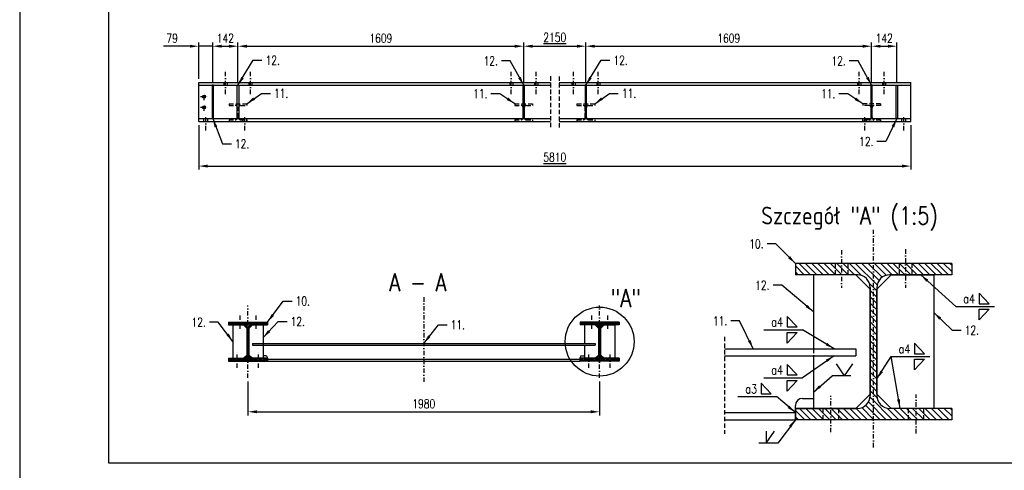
# Model space of a CAD drawing. Header units: centimetres. Extents: x 686402 to 1830517, y -1283654 to -666360.
# Tile 13 of 35: x 1748727 to 1754271, y -1047960 to -1045422. Entities that reach past the tile are written whole.
import ezdxf

# ---------------------------------------------------------------- set-up
doc = ezdxf.new("R2010")
doc.units = ezdxf.units.CM
doc.header["$LTSCALE"] = 50
doc.header["$MEASUREMENT"] = 0
doc.linetypes.add('DASHDOT', pattern=[1, 0.5, -0.25, 0, -0.25])
doc.linetypes.add('DASHED', pattern=[0.75, 0.5, -0.25])
for name, color, linetype in [('0-Ramki', 2, 'Continuous'), ('k_stal_niewid', 4, 'DASHED'), ('k_stal_osie', 1, 'DASHDOT'), ('k_stal_otwory', 1, 'DASHDOT'), ('k_stal_przekroj', 3, 'Continuous'), ('k_stal_widok', 7, 'Continuous'), ('k_stal_wymiary', 3, 'Continuous')]:
    doc.layers.add(name, color=color, linetype=linetype)
doc.styles.add('MSE-200', font='romans.shx', dxfattribs={"width": 0.8, "height": 40})
doc.styles.add('TXT3', font='romans.shx', dxfattribs={"width": 0.75})
doc.dimstyles.new('Skala_1_10', dxfattribs={"dimscale": 10, "dimtxt": 2.5, "dimasz": 2.5, "dimexe": 1, "dimexo": 1, "dimgap": 1, "dimtad": 1, "dimdec": 0, "dimzin": 0, "dimdsep": 46, "dimtxsty": 'TXT3', "dimcen": 2.5, "dimadec": 0, "dimazin": 0, "dimtfac": 1, "dimtdec": 0, "dimtmove": 0, "dimatfit": 3, "dimfxl": 0, "dimtolj": 1, "dimtzin": 0, "dimarcsym": 0})
doc.dimstyles.new('Skala_1_20', dxfattribs={"dimscale": 20, "dimtxt": 2.5, "dimasz": 2.5, "dimexe": 1, "dimexo": 1, "dimgap": 1, "dimtad": 1, "dimdec": 0, "dimzin": 0, "dimdsep": 46, "dimtxsty": 'TXT3', "dimcen": 2.5, "dimadec": 0, "dimazin": 0, "dimtfac": 1, "dimtdec": 0, "dimtmove": 0, "dimatfit": 3, "dimfxl": 0, "dimtolj": 1, "dimtzin": 0, "dimarcsym": 0})

# ---------------------------------------------------------------- blocks, each defined once
blk = doc.blocks.new('*D950')
at = {"layer": 'Defpoints', "color": 0}
for p in [(1750012.1, -1047438.9), (1751992.1, -1047438.9), (1751992.1, -1047630.2)]:
    blk.add_point(p, dxfattribs=at)
at = {"layer": 'k_stal_wymiary', "color": 0, "lineweight": -2}
for p, q in [((1750012.1, -1047458.9), (1750012.1, -1047650.2)), ((1751992.1, -1047458.9), (1751992.1, -1047650.2)), ((1750062.1, -1047630.2), (1751942.1, -1047630.2))]:
    blk.add_line(p, q, dxfattribs=at)
at = {"layer": 'k_stal_wymiary', "color": 0}
for points in [[(1750062.1, -1047621.8), (1750062.1, -1047638.5), (1750012.1, -1047630.2)], [(1751942.1, -1047621.8), (1751942.1, -1047638.5), (1751992.1, -1047630.2)]]:
    blk.add_solid(points, dxfattribs=at)
at = {"layer": 'k_stal_wymiary', "color": 0, "insert": (1751002.1, -1047585.2), "char_height": 50, "attachment_point": 5, "style": 'TXT3'}
blk.add_mtext('\\A1;1980', dxfattribs=at)
blk = doc.blocks.new('*D982')
at = {"layer": 'Defpoints', "color": 0}
for p in [(1749734.7, -1045995.4), (1753744.7, -1045995.4), (1753744.7, -1046246.5)]:
    blk.add_point(p, dxfattribs=at)
at = {"layer": 'k_stal_wymiary', "color": 0, "lineweight": -2}
for p, q in [((1749734.7, -1046015.4), (1749734.7, -1046266.5)), ((1753744.7, -1046015.4), (1753744.7, -1046266.5)), ((1749784.7, -1046246.5), (1753694.7, -1046246.5))]:
    blk.add_line(p, q, dxfattribs=at)
at = {"layer": 'k_stal_wymiary', "color": 0}
for points in [[(1749784.7, -1046238.2), (1749784.7, -1046254.8), (1749734.7, -1046246.5)], [(1753694.7, -1046238.2), (1753694.7, -1046254.8), (1753744.7, -1046246.5)]]:
    blk.add_solid(points, dxfattribs=at)
at = {"layer": 'k_stal_wymiary', "color": 0, "insert": (1751739.7, -1046196.5), "char_height": 50, "attachment_point": 5, "style": 'TXT3'}
blk.add_mtext('\\A1;\\L5810', dxfattribs=at)
blk = doc.blocks.new('*D983')
at = {"layer": 'Defpoints', "color": 0}
for p in [(1749813.7, -1045571.5), (1749734.7, -1045775.4), (1749813.7, -1045791.4)]:
    blk.add_point(p, dxfattribs=at)
at = {"layer": 'k_stal_wymiary', "color": 0, "lineweight": -2}
for p, q in [((1749684.7, -1045571.5), (1749535.7, -1045571.5)), ((1749734.7, -1045755.4), (1749734.7, -1045551.5)), ((1749813.7, -1045571.5), (1749734.7, -1045571.5)), ((1749813.7, -1045771.4), (1749813.7, -1045551.5)), ((1749863.7, -1045571.5), (1749913.7, -1045571.5))]:
    blk.add_line(p, q, dxfattribs=at)
at = {"layer": 'k_stal_wymiary', "color": 0}
for points in [[(1749684.7, -1045563.2), (1749684.7, -1045579.8), (1749734.7, -1045571.5)], [(1749863.7, -1045563.2), (1749863.7, -1045579.8), (1749813.7, -1045571.5)]]:
    blk.add_solid(points, dxfattribs=at)
at = {"layer": 'k_stal_wymiary', "color": 0, "insert": (1749585.2, -1045526.5), "char_height": 50, "attachment_point": 5, "style": 'TXT3'}
blk.add_mtext('\\A1;79', dxfattribs=at)
blk = doc.blocks.new('*D984')
at = {"layer": 'Defpoints', "color": 0}
for p in [(1749955.7, -1045571.5), (1749813.7, -1045771.4), (1749955.7, -1045791.4)]:
    blk.add_point(p, dxfattribs=at)
at = {"layer": 'k_stal_wymiary', "color": 0, "lineweight": -2}
for p, q in [((1749813.7, -1045751.4), (1749813.7, -1045551.5)), ((1749863.7, -1045571.5), (1749905.7, -1045571.5)), ((1749955.7, -1045771.4), (1749955.7, -1045551.5))]:
    blk.add_line(p, q, dxfattribs=at)
at = {"layer": 'k_stal_wymiary', "color": 0}
for points in [[(1749863.7, -1045563.2), (1749863.7, -1045579.8), (1749813.7, -1045571.5)], [(1749905.7, -1045563.2), (1749905.7, -1045579.8), (1749955.7, -1045571.5)]]:
    blk.add_solid(points, dxfattribs=at)
at = {"layer": 'k_stal_wymiary', "color": 0, "insert": (1749884.7, -1045526.5), "char_height": 50, "attachment_point": 5, "style": 'TXT3'}
blk.add_mtext('\\A1;142', dxfattribs=at)
blk = doc.blocks.new('*D985')
at = {"layer": 'Defpoints', "color": 0}
for p in [(1751564.7, -1045571.5), (1749955.7, -1045791.4), (1751564.7, -1045791.4)]:
    blk.add_point(p, dxfattribs=at)
at = {"layer": 'k_stal_wymiary', "color": 0, "lineweight": -2}
for p, q in [((1749955.7, -1045771.4), (1749955.7, -1045551.5)), ((1750005.7, -1045571.5), (1751514.7, -1045571.5)), ((1751564.7, -1045771.4), (1751564.7, -1045551.5))]:
    blk.add_line(p, q, dxfattribs=at)
at = {"layer": 'k_stal_wymiary', "color": 0}
for points in [[(1750005.7, -1045563.2), (1750005.7, -1045579.8), (1749955.7, -1045571.5)], [(1751514.7, -1045563.2), (1751514.7, -1045579.8), (1751564.7, -1045571.5)]]:
    blk.add_solid(points, dxfattribs=at)
at = {"layer": 'k_stal_wymiary', "color": 0, "insert": (1750760.2, -1045526.5), "char_height": 50, "attachment_point": 5, "style": 'TXT3'}
blk.add_mtext('\\A1;1609', dxfattribs=at)
blk = doc.blocks.new('*D986')
at = {"layer": 'Defpoints', "color": 0}
for p in [(1751914.7, -1045571.5), (1751564.7, -1045791.4), (1751914.7, -1045791.4)]:
    blk.add_point(p, dxfattribs=at)
at = {"layer": 'k_stal_wymiary', "color": 0, "lineweight": -2}
for p, q in [((1751564.7, -1045771.4), (1751564.7, -1045551.5)), ((1751614.7, -1045571.5), (1751864.7, -1045571.5)), ((1751914.7, -1045771.4), (1751914.7, -1045551.5))]:
    blk.add_line(p, q, dxfattribs=at)
at = {"layer": 'k_stal_wymiary', "color": 0}
for points in [[(1751614.7, -1045563.2), (1751614.7, -1045579.8), (1751564.7, -1045571.5)], [(1751864.7, -1045563.2), (1751864.7, -1045579.8), (1751914.7, -1045571.5)]]:
    blk.add_solid(points, dxfattribs=at)
at = {"layer": 'k_stal_wymiary', "color": 0, "insert": (1751739.7, -1045521.5), "char_height": 50, "attachment_point": 5, "style": 'TXT3'}
blk.add_mtext('\\A1;\\L2150', dxfattribs=at)
blk = doc.blocks.new('*D987')
at = {"layer": 'Defpoints', "color": 0}
for p in [(1753523.7, -1045571.5), (1751914.7, -1045791.4), (1753523.7, -1045791.4)]:
    blk.add_point(p, dxfattribs=at)
at = {"layer": 'k_stal_wymiary', "color": 0, "lineweight": -2}
for p, q in [((1751914.7, -1045771.4), (1751914.7, -1045551.5)), ((1751964.7, -1045571.5), (1753473.7, -1045571.5)), ((1753523.7, -1045771.4), (1753523.7, -1045551.5))]:
    blk.add_line(p, q, dxfattribs=at)
at = {"layer": 'k_stal_wymiary', "color": 0}
for points in [[(1751964.7, -1045563.2), (1751964.7, -1045579.8), (1751914.7, -1045571.5)], [(1753473.7, -1045563.2), (1753473.7, -1045579.8), (1753523.7, -1045571.5)]]:
    blk.add_solid(points, dxfattribs=at)
at = {"layer": 'k_stal_wymiary', "color": 0, "insert": (1752719.2, -1045526.5), "char_height": 50, "attachment_point": 5, "style": 'TXT3'}
blk.add_mtext('\\A1;1609', dxfattribs=at)
blk = doc.blocks.new('*D988')
at = {"layer": 'Defpoints', "color": 0}
for p in [(1753665.7, -1045571.5), (1753523.7, -1045791.4), (1753665.7, -1045791.4)]:
    blk.add_point(p, dxfattribs=at)
at = {"layer": 'k_stal_wymiary', "color": 0, "lineweight": -2}
for p, q in [((1753523.7, -1045771.4), (1753523.7, -1045551.5)), ((1753573.7, -1045571.5), (1753615.7, -1045571.5)), ((1753665.7, -1045771.4), (1753665.7, -1045551.5))]:
    blk.add_line(p, q, dxfattribs=at)
at = {"layer": 'k_stal_wymiary', "color": 0}
for points in [[(1753573.7, -1045563.2), (1753573.7, -1045579.8), (1753523.7, -1045571.5)], [(1753615.7, -1045563.2), (1753615.7, -1045579.8), (1753665.7, -1045571.5)]]:
    blk.add_solid(points, dxfattribs=at)
at = {"layer": 'k_stal_wymiary', "color": 0, "insert": (1753594.7, -1045526.5), "char_height": 50, "attachment_point": 5, "style": 'TXT3'}
blk.add_mtext('\\A1;142', dxfattribs=at)

msp = doc.modelspace()

# ---------------------------------------------------------------- hatches: boundary and pattern name
at = {"layer": 'k_stal_przekroj'}
h = msp.add_hatch(dxfattribs=at)
h.set_pattern_fill('ANSI31', color=256, scale=200, style=0)
h.set_pattern_definition([(135, (8509003.28, 3096944.287), (17.67766953, 17.67766953), [])])
h.paths.add_polyline_path([(1753534.6, -1046794.7), (1753534.6, -1047674.7), (1753094.6, -1047674.7), (1753094.6, -1047610.7), (1753443.6, -1047610.7, 0.414214), (1753515.6, -1047538.7), (1753515.6, -1046930.7, 0.414214), (1753443.6, -1046858.7), (1753094.6, -1046858.7), (1753094.6, -1046794.7)])
h.paths.add_polyline_path([(1753974.6, -1046794.7), (1753974.6, -1046858.7), (1753625.6, -1046858.7, 0.414214), (1753553.6, -1046930.7), (1753553.6, -1047538.7, 0.414214), (1753625.6, -1047610.7), (1753974.6, -1047610.7), (1753974.6, -1047674.7), (1753534.6, -1047674.7), (1753534.6, -1046794.7)])
h = msp.add_hatch(dxfattribs=at)
h.set_pattern_fill('ANSI31', color=256, scale=50, style=0)
h.set_pattern_definition([(45, (61144.9174, -11189.9724), (-4.419417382, 4.419417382), [])])
h.paths.add_polyline_path([(1750012.1, -1047124.7), (1750012.1, -1047344.7), (1750122.1, -1047344.7), (1750122.1, -1047328.7), (1750034.9, -1047328.7, -0.414214), (1750016.9, -1047310.7), (1750016.9, -1047158.7, -0.414214), (1750034.9, -1047140.7), (1750122.1, -1047140.7), (1750122.1, -1047124.7)])
h.paths.add_polyline_path([(1749902.1, -1047124.7), (1749902.1, -1047140.7), (1749989.4, -1047140.7, -0.414214), (1750007.4, -1047158.7), (1750007.4, -1047310.7, -0.414214), (1749989.4, -1047328.7), (1749902.1, -1047328.7), (1749902.1, -1047344.7), (1750012.1, -1047344.7), (1750012.1, -1047124.7)])
h = msp.add_hatch(dxfattribs=at)
h.set_pattern_fill('ANSI31', color=256, scale=50, style=0)
h.set_pattern_definition([(135, (3440859.283, -11189.9724), (4.419417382, 4.419417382), [])])
h.paths.add_polyline_path([(1751992.1, -1047124.7), (1751992.1, -1047344.7), (1751882.1, -1047344.7), (1751882.1, -1047328.7), (1751969.4, -1047328.7, 0.414214), (1751987.4, -1047310.7), (1751987.4, -1047158.7, 0.414214), (1751969.4, -1047140.7), (1751882.1, -1047140.7), (1751882.1, -1047124.7)])
h.paths.add_polyline_path([(1752102.1, -1047124.7), (1752102.1, -1047140.7), (1752014.9, -1047140.7, 0.414214), (1751996.9, -1047158.7), (1751996.9, -1047310.7, 0.414214), (1752014.9, -1047328.7), (1752102.1, -1047328.7), (1752102.1, -1047344.7), (1751992.1, -1047344.7), (1751992.1, -1047124.7)])

# ---------------------------------------------------------------- linework, layer by layer
at = {"layer": '0-Ramki', "color": 1}
for p, q in [((1749226.6, -1042178.2), (1749226.6, -1047918.2)), ((1749226.6, -1047918.2), (1757026.6, -1047918.2))]:
    msp.add_line(p, q, dxfattribs=at)
at = {"layer": 'Defpoints'}
msp.add_lwpolyline([(1748726.6, -1048018.2), (1757126.6, -1048018.2), (1757126.6, -1042078.2), (1748726.6, -1042078.2)], close=True, dxfattribs=at)
at = {"layer": 'k_stal_niewid'}
for p, q in [((1751714.7, -1045740.6), (1751714.7, -1046032.5)), ((1751764.7, -1045741.8), (1751764.7, -1046032.5)), ((1749876.7, -1045775.4), (1749876.7, -1045791.4)), ((1749894.7, -1045775.4), (1749894.7, -1045791.4)), ((1750016.7, -1045775.4), (1750016.7, -1045791.4)), ((1750034.7, -1045775.4), (1750034.7, -1045791.4)), ((1751485.7, -1045775.4), (1751485.7, -1045791.4)), ((1751503.7, -1045775.4), (1751503.7, -1045791.4)), ((1751625.7, -1045775.4), (1751625.7, -1045791.4)), ((1751643.7, -1045775.4), (1751643.7, -1045791.4)), ((1751835.7, -1045775.4), (1751835.7, -1045791.4)), ((1751853.7, -1045775.4), (1751853.7, -1045791.4)), ((1751975.7, -1045775.4), (1751975.7, -1045791.4)), ((1751993.7, -1045775.4), (1751993.7, -1045791.4)), ((1753444.7, -1045775.4), (1753444.7, -1045791.4)), ((1753462.7, -1045775.4), (1753462.7, -1045791.4)), ((1753584.7, -1045775.4), (1753584.7, -1045791.4)), ((1753602.7, -1045775.4), (1753602.7, -1045791.4)), ((1749905.7, -1045895.4), (1750005.7, -1045895.4)), ((1749905.7, -1045895.4), (1749905.7, -1045905.4)), ((1749905.7, -1045905.4), (1749940.7, -1045905.4)), ((1749952.7, -1045973.4), (1749952.7, -1045917.4)), ((1749958.7, -1045973.4), (1749958.7, -1045917.4)), ((1749970.7, -1045905.4), (1750005.7, -1045905.4)), ((1750005.7, -1045895.4), (1750005.7, -1045905.4)), ((1751514.7, -1045895.4), (1751614.7, -1045895.4)), ((1751514.7, -1045895.4), (1751514.7, -1045905.4)), ((1751514.7, -1045905.4), (1751549.7, -1045905.4)), ((1751561.7, -1045973.4), (1751561.7, -1045917.4)), ((1751567.7, -1045973.4), (1751567.7, -1045917.4)), ((1751579.7, -1045905.4), (1751614.7, -1045905.4)), ((1751614.7, -1045895.4), (1751614.7, -1045905.4)), ((1751864.7, -1045895.4), (1751964.7, -1045895.4)), ((1751864.7, -1045895.4), (1751864.7, -1045905.4)), ((1751864.7, -1045905.4), (1751899.7, -1045905.4)), ((1751911.7, -1045973.4), (1751911.7, -1045917.4)), ((1751917.7, -1045973.4), (1751917.7, -1045917.4)), ((1751929.7, -1045905.4), (1751964.7, -1045905.4)), ((1751964.7, -1045895.4), (1751964.7, -1045905.4)), ((1753573.7, -1045895.4), (1753473.7, -1045895.4)), ((1753473.7, -1045895.4), (1753473.7, -1045905.4)), ((1753508.7, -1045905.4), (1753473.7, -1045905.4)), ((1753520.7, -1045973.4), (1753520.7, -1045917.4)), ((1753526.7, -1045973.4), (1753526.7, -1045917.4)), ((1753573.7, -1045905.4), (1753538.7, -1045905.4)), ((1753573.7, -1045895.4), (1753573.7, -1045905.4)), ((1749763.7, -1045995.4), (1749763.7, -1045979.4)), ((1749785.7, -1045995.4), (1749785.7, -1045979.4)), ((1749983.7, -1045995.4), (1749983.7, -1045979.4)), ((1750005.7, -1045995.4), (1750005.7, -1045979.4)), ((1753473.7, -1045995.4), (1753473.7, -1045979.4)), ((1753495.7, -1045995.4), (1753495.7, -1045979.4)), ((1753693.7, -1045995.4), (1753693.7, -1045979.4)), ((1753715.7, -1045995.4), (1753715.7, -1045979.4)), ((1749905.7, -1045985.4), (1749940.7, -1045985.4)), ((1749905.7, -1045985.4), (1749905.7, -1045995.4)), ((1749905.7, -1045995.4), (1750005.7, -1045995.4)), ((1749970.7, -1045985.4), (1750005.7, -1045985.4)), ((1750005.7, -1045985.4), (1750005.7, -1045995.4)), ((1751514.7, -1045985.4), (1751549.7, -1045985.4)), ((1751514.7, -1045985.4), (1751514.7, -1045995.4)), ((1751514.7, -1045995.4), (1751614.7, -1045995.4)), ((1751579.7, -1045985.4), (1751614.7, -1045985.4)), ((1751614.7, -1045985.4), (1751614.7, -1045995.4)), ((1751864.7, -1045985.4), (1751899.7, -1045985.4)), ((1751864.7, -1045985.4), (1751864.7, -1045995.4)), ((1751864.7, -1045995.4), (1751964.7, -1045995.4)), ((1751929.7, -1045985.4), (1751964.7, -1045985.4)), ((1751964.7, -1045985.4), (1751964.7, -1045995.4)), ((1753473.7, -1045985.4), (1753473.7, -1045995.4)), ((1753508.7, -1045985.4), (1753473.7, -1045985.4)), ((1753573.7, -1045995.4), (1753473.7, -1045995.4)), ((1753573.7, -1045985.4), (1753538.7, -1045985.4)), ((1753573.7, -1045985.4), (1753573.7, -1045995.4)), ((1753318.6, -1046794.7), (1753318.6, -1046858.7)), ((1753390.6, -1046794.7), (1753390.6, -1046858.7)), ((1753678.6, -1046794.7), (1753678.6, -1046858.7)), ((1753750.6, -1046794.7), (1753750.6, -1046858.7)), ((1749958.1, -1047124.7), (1749958.1, -1047140.7)), ((1749976.1, -1047124.7), (1749976.1, -1047140.7)), ((1750048.1, -1047124.7), (1750048.1, -1047140.7)), ((1750066.1, -1047124.7), (1750066.1, -1047140.7)), ((1751938.1, -1047124.7), (1751938.1, -1047140.7)), ((1751956.1, -1047124.7), (1751956.1, -1047140.7)), ((1752028.1, -1047124.7), (1752028.1, -1047140.7)), ((1752046.1, -1047124.7), (1752046.1, -1047140.7)), ((1750096.9, -1047244.7), (1750096.9, -1047254.7)), ((1752696, -1047207.9), (1752696, -1047754.4)), ((1753195.6, -1047274.7), (1753195.6, -1047314.7)), ((1749941.1, -1047344.7), (1749941.1, -1047328.7)), ((1749963.1, -1047344.7), (1749963.1, -1047328.7)), ((1750061.1, -1047344.7), (1750061.1, -1047328.7)), ((1750083.1, -1047344.7), (1750083.1, -1047328.7)), ((1751921.1, -1047344.7), (1751921.1, -1047328.7)), ((1751943.1, -1047344.7), (1751943.1, -1047328.7)), ((1752041.1, -1047344.7), (1752041.1, -1047328.7)), ((1752063.1, -1047344.7), (1752063.1, -1047328.7)), ((1753250.6, -1047674.7), (1753250.6, -1047610.7)), ((1753338.6, -1047674.7), (1753338.6, -1047610.7)), ((1753730.6, -1047674.7), (1753730.6, -1047610.7)), ((1753818.6, -1047674.7), (1753818.6, -1047610.7))]:
    msp.add_line(p, q, dxfattribs=at)
for centre, start, end in [((1749940.7, -1045917.4), 0, 90), ((1749970.7, -1045917.4), 90, 180), ((1751549.7, -1045917.4), 0, 90), ((1751579.7, -1045917.4), 90, 180), ((1751899.7, -1045917.4), 0, 90), ((1751929.7, -1045917.4), 90, 180), ((1753508.7, -1045917.4), 0, 90), ((1753538.7, -1045917.4), 90, 180), ((1749940.7, -1045973.4), 270, 0), ((1749970.7, -1045973.4), 180, 270), ((1751549.7, -1045973.4), 270, 0), ((1751579.7, -1045973.4), 180, 270), ((1751899.7, -1045973.4), 270, 0), ((1751929.7, -1045973.4), 180, 270), ((1753508.7, -1045973.4), 270, 0), ((1753538.7, -1045973.4), 180, 270)]:
    msp.add_arc(centre, 12, start, end, dxfattribs=at)
at = {"layer": 'k_stal_osie'}
for p, q in [((1753534.6, -1047830.6), (1753534.6, -1046605.6)), ((1750012.1, -1047438.9), (1750012.1, -1047031)), ((1751002.1, -1046985.5), (1751002.1, -1047473.5)), ((1751992.1, -1047438.9), (1751992.1, -1047031))]:
    msp.add_line(p, q, dxfattribs=at)
at = {"layer": 'k_stal_otwory'}
for p, q in [((1749885.7, -1045841), (1749885.7, -1045709.7)), ((1750025.7, -1045841), (1750025.7, -1045709.7)), ((1751494.7, -1045841), (1751494.7, -1045709.7)), ((1751634.7, -1045841), (1751634.7, -1045709.7)), ((1751844.7, -1045841), (1751844.7, -1045709.7)), ((1751984.7, -1045841), (1751984.7, -1045709.7)), ((1753453.7, -1045841), (1753453.7, -1045709.7)), ((1753593.7, -1045841), (1753593.7, -1045709.7)), ((1749745.5, -1045855.4), (1749783.9, -1045855.4)), ((1749764.7, -1045874.6), (1749764.7, -1045836.2)), ((1749745.5, -1045915.4), (1749783.9, -1045915.4)), ((1749764.7, -1045934.6), (1749764.7, -1045896.2)), ((1749774.7, -1046045.4), (1749774.7, -1045945.3)), ((1749994.7, -1046045.4), (1749994.7, -1045945.3)), ((1753484.7, -1046045.4), (1753484.7, -1045945.3)), ((1753704.7, -1046045.4), (1753704.7, -1045945.3)), ((1753354.6, -1046720), (1753354.6, -1046932.6)), ((1753714.6, -1046715), (1753714.6, -1046932.6)), ((1749967.1, -1047087.8), (1749967.1, -1047164.7)), ((1750057.1, -1047087.8), (1750057.1, -1047164.7)), ((1751947.1, -1047087.8), (1751947.1, -1047164.7)), ((1752037.1, -1047087.8), (1752037.1, -1047164.7)), ((1749952.1, -1047382.8), (1749952.1, -1047285.2)), ((1750072.1, -1047382.8), (1750072.1, -1047285.2)), ((1751932.1, -1047382.8), (1751932.1, -1047285.2)), ((1752052.1, -1047382.8), (1752052.1, -1047285.2)), ((1753774.6, -1047752), (1753774.6, -1047532.5)), ((1753294.6, -1047745.4), (1753294.6, -1047540.3))]:
    msp.add_line(p, q, dxfattribs=at)
at = {"layer": 'k_stal_widok'}
for p, q in [((1749734.7, -1045775.4), (1751714.7, -1045775.4)), ((1749734.7, -1045995.4), (1749734.7, -1045775.4)), ((1749734.7, -1045791.4), (1751714.7, -1045791.4)), ((1751764.7, -1045775.4), (1753744.7, -1045775.4)), ((1751764.7, -1045791.4), (1753744.7, -1045791.4)), ((1753744.7, -1045995.4), (1753744.7, -1045775.4)), ((1749734.7, -1045979.4), (1751714.7, -1045979.4)), ((1751764.7, -1045979.4), (1753744.7, -1045979.4)), ((1749734.7, -1045995.4), (1751714.7, -1045995.4)), ((1751764.7, -1045995.4), (1753744.7, -1045995.4)), ((1753974.6, -1046794.7), (1753094.6, -1046794.7)), ((1753094.6, -1046794.7), (1753094.6, -1046858.7)), ((1753974.6, -1046794.7), (1753974.6, -1046858.7)), ((1753443.6, -1046858.7), (1753094.6, -1046858.7)), ((1753974.6, -1046858.7), (1753625.6, -1046858.7)), ((1753515.6, -1046930.7), (1753515.6, -1047538.7)), ((1753553.6, -1046930.7), (1753553.6, -1047538.7)), ((1749902.1, -1047124.7), (1750122.1, -1047124.7)), ((1749902.1, -1047124.7), (1749902.1, -1047140.7)), ((1749902.1, -1047140.7), (1749989.4, -1047140.7)), ((1750034.9, -1047140.7), (1750122.1, -1047140.7)), ((1750122.1, -1047124.7), (1750122.1, -1047140.7)), ((1752102.1, -1047124.7), (1751882.1, -1047124.7)), ((1751882.1, -1047124.7), (1751882.1, -1047140.7)), ((1751969.4, -1047140.7), (1751882.1, -1047140.7)), ((1752102.1, -1047140.7), (1752014.9, -1047140.7)), ((1752102.1, -1047124.7), (1752102.1, -1047140.7)), ((1750007.4, -1047158.7), (1750007.4, -1047310.7)), ((1750016.9, -1047158.7), (1750016.9, -1047310.7)), ((1751987.4, -1047158.7), (1751987.4, -1047310.7)), ((1751996.9, -1047158.7), (1751996.9, -1047310.7)), ((1750036.9, -1047244.7), (1751967.4, -1047244.7)), ((1750036.9, -1047244.7), (1750036.9, -1047254.7)), ((1750036.9, -1047254.7), (1751967.4, -1047254.7)), ((1751967.4, -1047244.7), (1751967.4, -1047254.7)), ((1750112.1, -1047314.7), (1750096.9, -1047314.7)), ((1751892.1, -1047314.7), (1751907.4, -1047314.7)), ((1752696, -1047274.7), (1753435.6, -1047274.7)), ((1752696, -1047314.7), (1753435.6, -1047314.7)), ((1753435.6, -1047274.7), (1753435.6, -1047314.7)), ((1749902.1, -1047328.7), (1749989.4, -1047328.7)), ((1749902.1, -1047328.7), (1749902.1, -1047344.7)), ((1749902.1, -1047344.7), (1750122.1, -1047344.7)), ((1750034.9, -1047328.7), (1750122.1, -1047328.7)), ((1750122.1, -1047344.7), (1750122.1, -1047324.7)), ((1750122.1, -1047328.7), (1750122.1, -1047344.7)), ((1750122.1, -1047344.7), (1750122.1, -1047328.7)), ((1750122.1, -1047334.7), (1751882.1, -1047334.7)), ((1750122.1, -1047344.7), (1751882.1, -1047344.7)), ((1751882.1, -1047344.7), (1751882.1, -1047324.7)), ((1751882.1, -1047328.7), (1751882.1, -1047344.7)), ((1751969.4, -1047328.7), (1751882.1, -1047328.7)), ((1751882.1, -1047328.7), (1751882.1, -1047344.7)), ((1752102.1, -1047344.7), (1751882.1, -1047344.7)), ((1752102.1, -1047328.7), (1752014.9, -1047328.7)), ((1752102.1, -1047328.7), (1752102.1, -1047344.7)), ((1753134.6, -1047554.7), (1753195.6, -1047554.7)), ((1752696, -1047634.7), (1753094.6, -1047634.7)), ((1753094.6, -1047674.7), (1753094.6, -1047594.7)), ((1753094.6, -1047610.7), (1753094.6, -1047674.7)), ((1753443.6, -1047610.7), (1753094.6, -1047610.7)), ((1753094.6, -1047610.7), (1753094.6, -1047674.7)), ((1753974.6, -1047610.7), (1753625.6, -1047610.7)), ((1753974.6, -1047610.7), (1753974.6, -1047674.7)), ((1752696, -1047674.7), (1753094.6, -1047674.7)), ((1753974.6, -1047674.7), (1753094.6, -1047674.7))]:
    msp.add_line(p, q, dxfattribs=at)
for points in [[(1749809.7, -1045979.4), (1749817.7, -1045979.4), (1749817.7, -1045791.4), (1749809.7, -1045791.4)], [(1749959.7, -1045979.4), (1749951.7, -1045979.4), (1749951.7, -1045791.4), (1749959.7, -1045791.4)], [(1751560.7, -1045979.4), (1751568.7, -1045979.4), (1751568.7, -1045791.4), (1751560.7, -1045791.4)], [(1751910.7, -1045979.4), (1751918.7, -1045979.4), (1751918.7, -1045791.4), (1751910.7, -1045791.4)], [(1753519.7, -1045979.4), (1753527.7, -1045979.4), (1753527.7, -1045791.4), (1753519.7, -1045791.4)], [(1753669.7, -1045979.4), (1753661.7, -1045979.4), (1753661.7, -1045791.4), (1753669.7, -1045791.4)], [(1753873.6, -1047610.7), (1753633.6, -1047610.7), (1753553.6, -1047530.7), (1753553.6, -1046938.7), (1753633.6, -1046858.7), (1753873.6, -1046858.7)], [(1749927.4, -1047328.7), (1749987.4, -1047328.7), (1750007.4, -1047308.7), (1750007.4, -1047160.7), (1749987.4, -1047140.7), (1749927.4, -1047140.7)], [(1752076.9, -1047328.7), (1752016.9, -1047328.7), (1751996.9, -1047308.7), (1751996.9, -1047160.7), (1752016.9, -1047140.7), (1752076.9, -1047140.7)]]:
    msp.add_lwpolyline(points, close=True, dxfattribs=at)
for points in [[(1753195.6, -1047314.7), (1753195.6, -1047610.7), (1753435.6, -1047610.7), (1753515.6, -1047530.7), (1753515.6, -1046938.7), (1753435.6, -1046858.7), (1753195.6, -1046858.7), (1753195.6, -1047274.7)], [(1750096.9, -1047254.7), (1750096.9, -1047328.7), (1750036.9, -1047328.7), (1750016.9, -1047308.7), (1750016.9, -1047160.7), (1750036.9, -1047140.7), (1750096.9, -1047140.7), (1750096.9, -1047244.7)], [(1751907.4, -1047254.7), (1751907.4, -1047328.7), (1751967.4, -1047328.7), (1751987.4, -1047308.7), (1751987.4, -1047160.7), (1751967.4, -1047140.7), (1751907.4, -1047140.7), (1751907.4, -1047244.7)], [(1750122.1, -1047328.7), (1750036.9, -1047328.7), (1750016.9, -1047308.7), (1750016.9, -1047254.7)], [(1751882.1, -1047328.7), (1751967.4, -1047328.7), (1751987.4, -1047308.7), (1751987.4, -1047254.7)], [(1753094.6, -1047610.7), (1753435.6, -1047610.7), (1753515.6, -1047530.7), (1753515.6, -1047314.7)]]:
    msp.add_lwpolyline(points, dxfattribs=at)
for centre in [(1749764.7, -1045855.4), (1749764.7, -1045915.4)]:
    msp.add_circle(centre, 9, dxfattribs=at)
for centre, radius, start, end in [((1753443.6, -1046930.7), 72, 0, 90), ((1753625.6, -1046930.7), 72, 90, 180), ((1749989.4, -1047158.7), 18, 360, 90), ((1750034.9, -1047158.7), 18, 90, 180), ((1751969.4, -1047158.7), 18, 0, 90), ((1752014.9, -1047158.7), 18, 90, 180), ((1749989.4, -1047310.7), 18, 270, 0), ((1750034.9, -1047310.7), 18, 180, 270), ((1750112.1, -1047324.7), 10, 0, 90), ((1751892.1, -1047324.7), 10, 90, 180), ((1751969.4, -1047310.7), 18, 270, 0), ((1752014.9, -1047310.7), 18, 180, 270), ((1753134.6, -1047594.7), 40, 90, 180), ((1753443.6, -1047538.7), 72, 270, 0), ((1753625.6, -1047538.7), 72, 180, 270)]:
    msp.add_arc(centre, radius, start, end, dxfattribs=at)
at = {"layer": 'k_stal_wymiary'}
for p, q in [((1754130, -1046961.7), (1754130, -1047021.7)), ((1754130, -1046961.7), (1754186, -1047021.7)), ((1753998.2, -1047036.8), (1754215.2, -1047036.8)), ((1754130, -1047021.7), (1754130, -1047021.7)), ((1754130, -1047021.7), (1754186, -1047021.7)), ((1753048.8, -1047092.6), (1753048.8, -1047152.6)), ((1753048.8, -1047092.6), (1753104.8, -1047152.6)), ((1754130, -1047111.9), (1754130, -1047051.9)), ((1754130, -1047051.9), (1754130, -1047051.9)), ((1754130, -1047051.9), (1754186, -1047051.9)), ((1754130, -1047111.9), (1754186, -1047051.9)), ((1752917, -1047167.7), (1753134, -1047167.7)), ((1753048.8, -1047152.6), (1753048.8, -1047152.6)), ((1753048.8, -1047152.6), (1753104.8, -1047152.6)), ((1753048.8, -1047242.8), (1753048.8, -1047182.8)), ((1753048.8, -1047182.8), (1753048.8, -1047182.8)), ((1753048.8, -1047182.8), (1753104.8, -1047182.8)), ((1753048.8, -1047242.8), (1753104.8, -1047182.8)), ((1753765.9, -1047243.8), (1753765.9, -1047303.8)), ((1753765.9, -1047243.8), (1753821.9, -1047303.8)), ((1753765.9, -1047303.8), (1753765.9, -1047303.8)), ((1753765.9, -1047303.8), (1753821.9, -1047303.8)), ((1753048.8, -1047362.9), (1753048.8, -1047422.9)), ((1753048.8, -1047362.9), (1753104.8, -1047422.9)), ((1753371.6, -1047427.5), (1753325.6, -1047360.1)), ((1753371.6, -1047427.5), (1753417.5, -1047360.1)), ((1753634.1, -1047318.9), (1753851.1, -1047318.9)), ((1753765.9, -1047394), (1753765.9, -1047334)), ((1753765.9, -1047334), (1753765.9, -1047334)), ((1753765.9, -1047334), (1753821.9, -1047334)), ((1753765.9, -1047394), (1753821.9, -1047334)), ((1753048.8, -1047422.9), (1753048.8, -1047422.9)), ((1753048.8, -1047422.9), (1753104.8, -1047422.9)), ((1752902.5, -1047469.6), (1752902.5, -1047529.6)), ((1752902.5, -1047469.6), (1752958.5, -1047529.6)), ((1752917, -1047438), (1753134, -1047438)), ((1753048.8, -1047513.1), (1753048.8, -1047453.1)), ((1753048.8, -1047453.1), (1753048.8, -1047453.1)), ((1753048.8, -1047453.1), (1753104.8, -1047453.1)), ((1753048.8, -1047513.1), (1753104.8, -1047453.1)), ((1753406.9, -1047427.5), (1753301.2, -1047427.5)), ((1752902.5, -1047529.6), (1752902.5, -1047529.6)), ((1752902.5, -1047529.6), (1752958.5, -1047529.6)), ((1752770.7, -1047544.7), (1752987.7, -1047544.7)), ((1752930.6, -1047806.1), (1752976.5, -1047738.7)), ((1752930.6, -1047739.6), (1752930.6, -1047806.1)), ((1752994.8, -1047806.1), (1752889.1, -1047806.1))]:
    msp.add_line(p, q, dxfattribs=at)
msp.add_circle((1751992.1, -1047234.9), 194, dxfattribs=at)

# ---------------------------------------------------------------- texts
at = {"layer": 'k_stal_wymiary', "style": 'MSE-200', "width": 0.8}
for s, height, p in [('Szczegół "A" (1:5)', 100, (1752902.7, -1046575.3)), ('A - A', 100, (1750808, -1046951.8)), ('"A"', 100, (1752054.2, -1047040.3)), ('a4', 50, (1754039.3, -1047018.8)), ('a4', 50, (1752958.1, -1047149.7)), ('a4', 50, (1753675.2, -1047300.9)), ('a4', 50, (1752958.1, -1047420)), ('a3', 50, (1752811.8, -1047526.7))]:
    msp.add_text(s, height=height, dxfattribs=at).set_placement(p)
at = {"layer": 'k_stal_wymiary', "char_height": 50, "width": 101, "style": 'TXT3'}
for s, insert, attachment_point in [('\\A1;12.', (1750111, -1045626), 1), ('\\A1;12.', (1751419, -1045679.5), 9), ('\\A1;12.', (1752070, -1045626), 1), ('\\A1;12.', (1753378, -1045679.5), 9), ('\\A1;11.', (1750158.5, -1045812), 1), ('\\A1;11.', (1751360.5, -1045864), 9), ('\\A1;11.', (1752117.5, -1045812), 1), ('\\A1;11.', (1753319.5, -1045864), 9), ('\\A1;12.', (1749938.5, -1046096.5), 1), ('\\A1;12.', (1753534, -1046133), 9), ('\\A1;10.', (1752915, -1046710), 9), ('\\A1;12.', (1752948.5, -1046942.5), 9), ('\\A1;10.', (1750280.5, -1046981.5), 1), ('\\A1;11.', (1752710.5, -1047143.5), 9), ('\\A1;12.', (1749774.5, -1047150.5), 9), ('\\A1;12.', (1750252, -1047097), 1), ('\\A1;11.', (1751154, -1047115), 1), ('\\A1;12.', (1754048, -1047146), 1)]:
    msp.add_mtext(s, dxfattribs=dict(at, insert=insert, attachment_point=attachment_point))

# ---------------------------------------------------------------- dimensions: what is measured, and where the dimension line sits
at = {"layer": 'k_stal_wymiary'}
dim = msp.add_linear_dim(base=(1749813.7, -1045571.5), p1=(1749734.7, -1045775.4), p2=(1749813.7, -1045791.4), dimstyle='Skala_1_20', dxfattribs=at)
dim.commit()
dim.dimension.update_dxf_attribs({"geometry": '*D983', "text_midpoint": (1749585.2, -1045571.5), "dimtype": 160})
for base, p1, p2, picture, middle in [((1749955.7, -1045571.5), (1749813.7, -1045771.4), (1749955.7, -1045791.4), '*D984', (1749884.7, -1045526.5)), ((1751564.7, -1045571.5), (1749955.7, -1045791.4), (1751564.7, -1045791.4), '*D985', (1750760.2, -1045526.5)), ((1753523.7, -1045571.5), (1751914.7, -1045791.4), (1753523.7, -1045791.4), '*D987', (1752719.2, -1045526.5)), ((1753665.7, -1045571.5), (1753523.7, -1045791.4), (1753665.7, -1045791.4), '*D988', (1753594.7, -1045526.5)), ((1751992.1, -1047630.2), (1750012.1, -1047438.9), (1751992.1, -1047438.9), '*D950', (1751002.1, -1047585.2))]:
    dim = msp.add_linear_dim(base=base, p1=p1, p2=p2, dimstyle='Skala_1_20', dxfattribs=at)
    dim.commit()
    dim.dimension.update_dxf_attribs({"geometry": picture, "text_midpoint": middle})
for base, p1, p2, text, picture, middle in [((1751914.7, -1045571.5), (1751564.7, -1045791.4), (1751914.7, -1045791.4), '\\L2150', '*D986', (1751739.7, -1045521.5)), ((1753744.7, -1046246.5), (1749734.7, -1045995.4), (1753744.7, -1045995.4), '\\L5810', '*D982', (1751739.7, -1046196.5))]:
    dim = msp.add_linear_dim(base=base, p1=p1, p2=p2, text=text, dimstyle='Skala_1_20', dxfattribs=at)
    dim.commit()
    dim.dimension.update_dxf_attribs({"geometry": picture, "text_midpoint": middle})

# ---------------------------------------------------------------- leaders
at = {"layer": 'k_stal_wymiary', "annotation_type": 0, "has_hookline": 1}
for points, hookline_direction, text_width in [([(1749955.7, -1045791.4), (1750041, -1045651), (1750091, -1045651)], 0, 67.9), ([(1751914.7, -1045791.4), (1752000, -1045651), (1752050, -1045651)], 0, 67.9), ([(1751564.7, -1045791.4), (1751489, -1045654.5), (1751439, -1045654.5)], 1, 67.9), ([(1753523.7, -1045791.4), (1753448, -1045654.5), (1753398, -1045654.5)], 1, 67.9), ([(1750005.7, -1045895.4), (1750088.5, -1045837), (1750138.5, -1045837)], 0, 60.7), ([(1751514.7, -1045895.4), (1751430.5, -1045839), (1751380.5, -1045839)], 1, 60.7), ([(1751964.7, -1045895.4), (1752047.5, -1045837), (1752097.5, -1045837)], 0, 60.7), ([(1753473.7, -1045895.4), (1753389.5, -1045839), (1753339.5, -1045839)], 1, 60.7), ([(1749813.7, -1045979.4), (1749868.5, -1046121.5), (1749918.5, -1046121.5)], 0, 67.9), ([(1753665.7, -1045979.4), (1753604, -1046108), (1753554, -1046108)], 1, 67.9), ([(1753094.6, -1046794.7), (1752985, -1046685), (1752935, -1046685)], 1, 67.9), ([(1753195.6, -1047066.7), (1753018.5, -1046917.5), (1752968.5, -1046917.5)], 1, 67.9), ([(1750122.1, -1047124.7), (1750210.5, -1047006.5), (1750260.5, -1047006.5)], 0, 67.9), ([(1753873.6, -1047071), (1753978, -1047171), (1754028, -1047171)], 0, 67.9), ([(1749927.4, -1047234.7), (1749844.5, -1047125.5), (1749794.5, -1047125.5)], 1, 67.9), ([(1750096.9, -1047212.5), (1750182, -1047122), (1750232, -1047122)], 0, 67.9), ([(1751002.1, -1047244.7), (1751084, -1047140), (1751134, -1047140)], 0, 60.7), ([(1752856.8, -1047274.7), (1752780.5, -1047118.5), (1752730.5, -1047118.5)], 1, 60.7)]:
    msp.add_leader(points, dimstyle='Skala_1_20', override={"dimgap": 1, "dimtad": 0}, dxfattribs=dict(at, hookline_direction=hookline_direction, text_width=text_width))
at = {"layer": 'k_stal_wymiary'}
for points, override in [([(1753800.1, -1046858.7), (1753998.2, -1047036.8)], {"dimasz": 5, "dimgap": 1, "dimtad": 0}), ([(1753312, -1047274.7), (1753134, -1047167.7)], {"dimasz": 5, "dimgap": 1, "dimtad": 0}), ([(1753312, -1047314.7), (1753134, -1047438)], {"dimasz": 5, "dimgap": 1, "dimtad": 0}), ([(1753553.6, -1047444.9), (1753634.1, -1047318.9)], {"dimasz": 5, "dimgap": 1, "dimtad": 0}), ([(1753684, -1047610.7), (1753634.1, -1047318.9)], {"dimasz": 5, "dimgap": 1, "dimtad": 0}), ([(1753195.6, -1047520), (1753301.2, -1047427.5)], {"dimasz": 5, "dimtad": 0}), ([(1753094.6, -1047634.7), (1752987.7, -1047544.7)], {"dimasz": 5, "dimgap": 1, "dimtad": 0}), ([(1753094.6, -1047674.7), (1752994.8, -1047806.1)], {"dimasz": 5, "dimtad": 0})]:
    msp.add_leader(points, dimstyle='Skala_1_10', override=override, dxfattribs=at)

doc.saveas('drawing.dxf')
